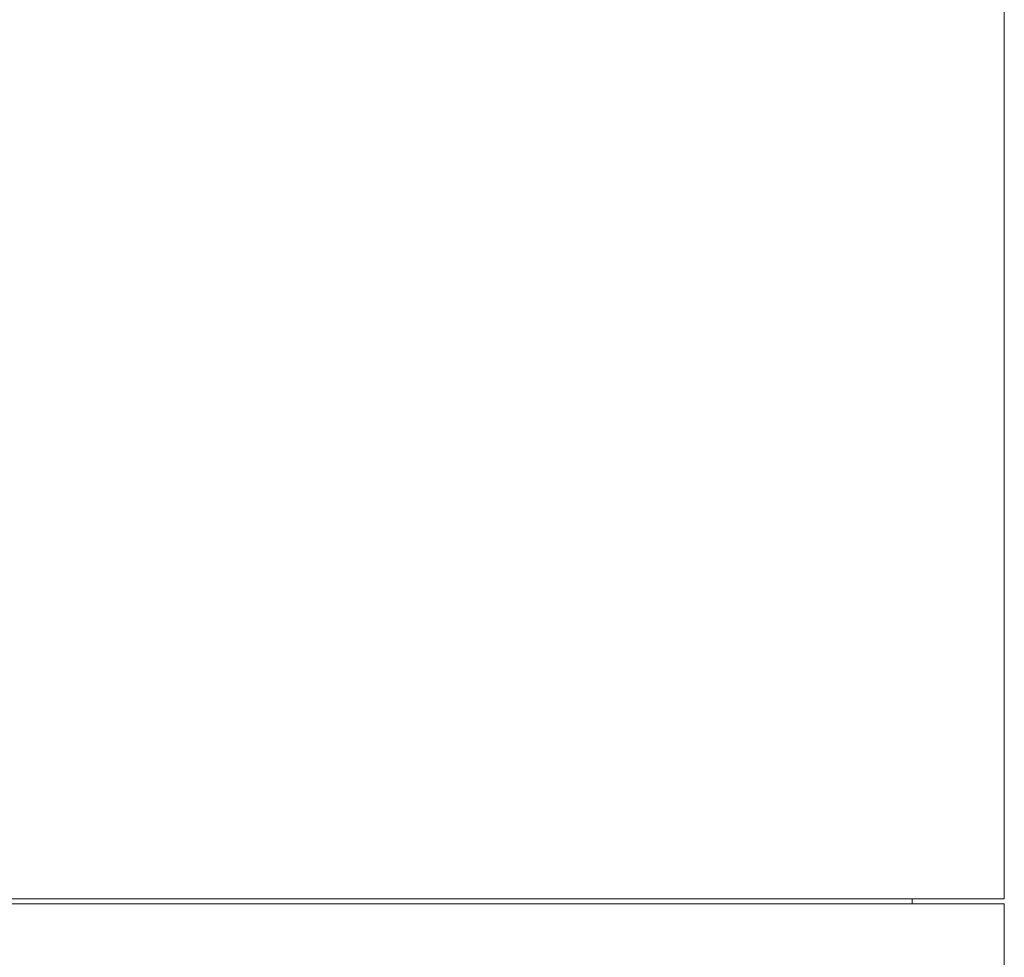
# Model space of a CAD drawing. Header units: inches. Extents: x -3.6 to 22.2, y -7.8 to 16.7.
# Tile 93 of 127: x 12.4 to 14.3, y 2.6 to 4.4. Entities that reach past the tile are written whole.
import ezdxf

# ---------------------------------------------------------------- set-up
doc = ezdxf.new("R2010")
doc.units = ezdxf.units.IN
doc.header["$MEASUREMENT"] = 0

msp = doc.modelspace()

# ---------------------------------------------------------------- linework, layer by layer
at = {"color": 7, "linetype": 'Continuous', "lineweight": 15}
for p, q in [((14.2783, 2.7346), (14.2783, 4.6756)), ((10.4033, 2.7346), (14.2783, 2.7346)), ((14.1068, 2.7256), (14.1068, 2.7346)), ((12.3408, 2.7256), (14.2783, 2.7256)), ((14.2783, 2.3506), (14.2783, 2.7256))]:
    msp.add_line(p, q, dxfattribs=at)

doc.saveas('drawing.dxf')
